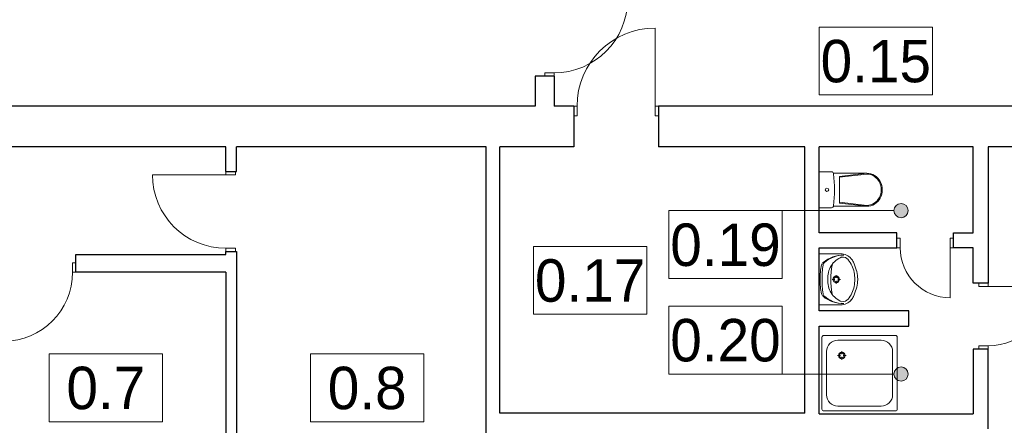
# Model space of a CAD drawing. Extents: x -21260 to 35740, y -2672 to 187028.
# Tile 63 of 120: x 19866 to 30309, y 54123 to 58424. Entities that reach past the tile are written whole.
import ezdxf

# ---------------------------------------------------------------- set-up
doc = ezdxf.new("R2010")
doc.units = 0
doc.header["$MEASUREMENT"] = 0
doc.layers.add('Arch opisy', color=7, linetype='Continuous')
doc.layers.add('INWENT wyposarzenie', color=7, linetype='Continuous')
for name, color, linetype, lineweight in [('Arch opisy_Nr_Pióra__1', 7, 'Continuous', 25), ('Arch opisy_Nr_Pióra__21', 7, 'Continuous', 13), ('INWENT wyposarzenie_Nr_Pióra__21', 7, 'Continuous', 13), ('INWENT wyposarzenie_Nr_Pióra__5', 7, 'Continuous', 13), ('INWENT. DRZWI_Nr_Pióra__21', 7, 'Continuous', 13), ('INWENT.ŚCIANY_Nr_Pióra__1', 7, 'Continuous', 25)]:
    doc.layers.add(name, color=color, linetype=linetype, lineweight=lineweight)
doc.styles.add('GENERATED_STYLE_3', font='txt')

# ---------------------------------------------------------------- blocks, each defined once
blk = doc.blocks.new('Symbol WC 2 14_237', base_point=(28344, 56431))
at = {"layer": 'INWENT wyposarzenie_Nr_Pióra__21', "linetype": 'Continuous'}
for p, q in [((28344, 56431), (28344, 56811)), ((28344, 56811), (28477, 56811)), ((28498, 56796), (28851, 56796)), ((28850, 56796), (28560, 56762)), ((28850, 56787), (28560, 56753)), ((28560, 56621), (28560, 56762)), ((28560, 56621), (28560, 56480)), ((28344, 56431), (28477, 56431)), ((28498, 56446), (28851, 56446)), ((28850, 56455), (28560, 56489)), ((28850, 56446), (28560, 56480))]:
    blk.add_line(p, q, dxfattribs=at)
for centre, major_axis, ratio, start_param, end_param in [((28477, 56789), (22.3, 0), 0.989247, 0.100415, 1.570796), ((26864, 56621), (1643, 0), 0.989247, 6.178217, 6.388032), ((28850, 56621), (0, -166), 0.93174, 0, 3.141593), ((28851, 56621), (0, -175), 0.933096, 0, 3.141593), ((28477, 56453), (22.3, 0), 0.989247, 4.712389, 6.173785)]:
    blk.add_ellipse(centre, major_axis=major_axis, ratio=ratio, start_param=start_param, end_param=end_param, dxfattribs=at)
blk.add_ellipse((28428, 56621), major_axis=(18.7, 0), ratio=0.989247, dxfattribs=at)
blk = doc.blocks.new('Symbol Umywalka 14_238', base_point=(28754, 55401))
at = {"layer": 'INWENT wyposarzenie_Nr_Pióra__21', "linetype": 'Continuous'}
for p, q in [((28344, 55401), (28344, 55941)), ((28344, 55941), (28573, 55941)), ((28344, 55756), (28344, 55586)), ((28482, 55671), (28511, 55671)), ((28527, 55716), (28527, 55687)), ((28544, 55671), (28573, 55671)), ((28527, 55654), (28527, 55625)), ((28344, 55401), (28573, 55401))]:
    blk.add_line(p, q, dxfattribs=at)
for radius in [35, 25]:
    blk.add_circle((28527, 55671), radius, dxfattribs=at)
for centre, radius, start, end in [((28602, 55587), 340, 89.0153, 129.2578), ((28604, 55622), 305, 89.2458, 131.398), ((28675, 55684), 241, 111.5519, 147.1558), ((28578, 55804), 137, 38.7454, 92.4552), ((28592, 55827), 80.9, 40.8016, 93.9306), ((28427, 55694), 293, 9.9978, 39.2851), ((28519, 55757), 213, 27.1571, 38.6848), ((29031, 55676), 676, 167.2285, 180.4328), ((28416, 55815), 45, 129.2578, 167.2285), ((29530, 55664), 1154, 172.0921, 179.6775), ((28432, 55817), 45, 131.398, 172.0921), ((28679, 55690), 241, 148.9439, 184.606), ((29455, 55671), 985, 171.1796, 188.8266), ((28310, 55657), 444, 4.2052, 26.2597), ((29031, 55665), 676, 179.4897, 192.694), ((29530, 55676), 1154, 180.245, 187.8304), ((28679, 55652), 241, 175.394, 211.0561), ((28407, 55671), 317, 346.4334, 13.5666), ((28484, 55671), 270, 355.9876, 4.0124), ((28427, 55647), 293, 320.7149, 350.0022), ((28310, 55685), 444, 333.7403, 355.7948), ((28415, 55526), 45, 192.694, 230.6648), ((28432, 55525), 45, 187.8304, 228.5245), ((28602, 55754), 340, 230.6648, 270.9072), ((28604, 55720), 305, 228.5245, 270.6767), ((28675, 55658), 241, 212.8442, 248.4481), ((28592, 55515), 80.9, 266.0694, 319.1984), ((28519, 55585), 213, 321.3152, 332.8429), ((28578, 55538), 137, 267.5448, 321.2546)]:
    blk.add_arc(centre, radius, start, end, dxfattribs=at)
blk = doc.blocks.new('Symbol Brodzik 14_240', base_point=(29174, 55076))
at = {"layer": 'INWENT wyposarzenie_Nr_Pióra__5', "linetype": 'Continuous'}
for p, q in [((28374, 54296), (28374, 55056)), ((29154, 55076), (28394, 55076)), ((29174, 54296), (29174, 55056)), ((29004, 55026), (28544, 55026)), ((28424, 54446), (28424, 54906)), ((28540, 54864), (28572, 54864)), ((28585, 54878), (28585, 54910)), ((28585, 54819), (28585, 54851)), ((28599, 54864), (28631, 54864)), ((29124, 54446), (29124, 54906)), ((29004, 54326), (28544, 54326)), ((29154, 54276), (28394, 54276))]:
    blk.add_line(p, q, dxfattribs=at)
for radius in [35, 25]:
    blk.add_circle((28585, 54864), radius, dxfattribs=at)
for centre, radius, start, end in [((28394, 55056), 20, 90, 180), ((29154, 55056), 20, 0, 90), ((28544, 54906), 120, 90, 180), ((29004, 54906), 120, 0, 90), ((28544, 54446), 120, 180, 270), ((29004, 54446), 120, 270, 0), ((28394, 54296), 20, 180, 270), ((29154, 54296), 20, 270, 0)]:
    blk.add_arc(centre, radius, start, end, dxfattribs=at)
blk = doc.blocks.new('Linia_3', base_point=(26752, 56400))
at = {"layer": 'Arch opisy_Nr_Pióra__21', "linetype": 'Continuous'}
blk.add_hatch(color=256, dxfattribs=at).paths.add_polyline_path([(29289, 56400), (29283, 56428), (29267, 56453), (29242, 56469), (29214, 56475), (29185, 56469), (29161, 56453), (29144, 56428), (29139, 56400), (29144, 56371), (29161, 56347), (29185, 56330), (29214, 56325), (29242, 56330), (29267, 56347), (29283, 56371)], flags=0)
blk.add_line((26752, 56400), (29139, 56400), dxfattribs=at)
blk.add_circle((29214, 56400), 75, dxfattribs=at)
blk = doc.blocks.new('Linia_4', base_point=(26752, 54667))
at = {"layer": 'Arch opisy_Nr_Pióra__21', "linetype": 'Continuous'}
blk.add_hatch(color=256, dxfattribs=at).paths.add_polyline_path([(29289, 54667), (29283, 54696), (29267, 54720), (29242, 54736), (29214, 54742), (29185, 54736), (29161, 54720), (29144, 54696), (29139, 54667), (29144, 54638), (29161, 54614), (29185, 54598), (29214, 54592), (29242, 54598), (29267, 54614), (29283, 54638)], flags=0)
blk.add_line((26752, 54667), (29139, 54667), dxfattribs=at)
blk.add_circle((29214, 54667), 75, dxfattribs=at)

msp = doc.modelspace()

# ---------------------------------------------------------------- linework, layer by layer
at = {"layer": 'Arch opisy_Nr_Pióra__21', "linetype": 'Continuous'}
for p, q in [((28346.4, 58346.8), (28346.4, 57626.8)), ((29546.4, 58346.8), (28346.4, 58346.8)), ((29546.4, 57626.8), (29546.4, 58346.8)), ((28346.4, 57626.8), (29546.4, 57626.8)), ((26751.8, 56399.5), (26751.8, 55679.5)), ((27951.8, 56399.5), (26751.8, 56399.5)), ((27951.8, 55679.5), (27951.8, 56399.5)), ((25316.3, 56020), (25316.3, 55300)), ((26516.3, 56020), (25316.3, 56020)), ((26516.3, 55300), (26516.3, 56020)), ((26751.8, 55679.5), (27951.8, 55679.5)), ((26751.8, 55387.1), (26751.8, 54667.1)), ((27951.8, 55387.1), (26751.8, 55387.1)), ((27951.8, 54667.1), (27951.8, 55387.1)), ((25316.3, 55300), (26516.3, 55300)), ((20179.9, 54880.7), (20179.9, 54160.7)), ((21379.9, 54880.7), (20179.9, 54880.7)), ((21379.9, 54160.7), (21379.9, 54880.7)), ((22952, 54880.7), (22952, 54160.7)), ((24152, 54880.7), (22952, 54880.7)), ((24152, 54160.7), (24152, 54880.7)), ((26751.8, 54667.1), (27951.8, 54667.1)), ((20179.9, 54160.7), (21379.9, 54160.7)), ((22952, 54160.7), (24152, 54160.7))]:
    msp.add_line(p, q, dxfattribs=at)
at = {"layer": 'INWENT. DRZWI_Nr_Pióra__21', "linetype": 'Continuous'}
for p, q in [((26607.5, 57505.9), (26607.5, 58335.9)), ((25534.1, 57860.9), (25434.1, 57860.9)), ((25434.1, 57860.9), (25434.1, 57825.9)), ((25534.1, 57860.9), (25534.1, 57825.9)), ((25777.5, 57505.9), (25742.5, 57505.9)), ((25777.5, 57505.9), (25777.5, 57405.9)), ((26607.5, 57505.9), (26607.5, 57405.9)), ((26607.5, 57505.9), (26642.5, 57505.9)), ((25777.5, 57405.9), (25742.5, 57405.9)), ((26607.5, 57405.9), (26642.5, 57405.9)), ((22054.1, 56780.9), (22054.1, 56815.9)), ((22154.1, 56780.9), (22154.1, 56815.9)), ((22054.1, 56780.9), (21274.1, 56780.9)), ((22054.1, 56780.9), (22154.1, 56780.9)), ((29204.9, 56105.9), (29169.9, 56105.9)), ((29204.9, 56005.9), (29204.9, 56105.9)), ((29734.9, 56005.9), (29734.9, 56105.9)), ((29734.9, 56105.9), (29769.9, 56105.9)), ((22054.1, 56000.9), (22154.1, 56000.9)), ((22054.1, 56000.9), (22054.1, 55965.9)), ((22154.1, 56000.9), (22154.1, 55965.9)), ((29204.9, 56005.9), (29169.9, 56005.9)), ((29734.9, 56005.9), (29734.9, 55475.9)), ((29734.9, 56005.9), (29769.9, 56005.9)), ((20427.5, 55745.9), (20427.5, 55845.9)), ((20427.5, 55845.9), (20462.5, 55845.9)), ((20427.5, 55745.9), (20462.5, 55745.9)), ((30037.5, 55596.3), (30037.5, 55631.3)), ((30137.5, 55596.3), (30037.5, 55596.3)), ((30137.5, 55596.3), (30137.5, 55631.3)), ((30137.5, 55596.3), (30767.5, 55596.3)), ((30137.5, 54966.3), (30037.5, 54966.3)), ((30037.5, 54966.3), (30037.5, 54931.3)), ((30137.5, 54966.3), (30137.5, 54931.3))]:
    msp.add_line(p, q, dxfattribs=at)
for centre, radius, start, end in [((25534.1, 58640.9), 780, 270, 0), ((26607.5, 57505.9), 830, 90, 180), ((22054.1, 56780.9), 780, 180, 270), ((29734.9, 56005.9), 530, 180, 270), ((19697.5, 55745.9), 730, 270, 0), ((30137.5, 55596.3), 630, 270, 0)]:
    msp.add_arc(centre, radius, start, end, dxfattribs=at)
at = {"layer": 'INWENT.ŚCIANY_Nr_Pióra__1', "linetype": 'Continuous'}
for p, q in [((25534.1, 57825.9), (25334.1, 57825.9)), ((25334.1, 57825.9), (25334.1, 57505.9)), ((25534.1, 57825.9), (25534.1, 57505.9)), ((25334.1, 57505.9), (16034.1, 57505.9)), ((25742.5, 57505.9), (25534.1, 57505.9)), ((25742.5, 57505.9), (25742.5, 57075.9)), ((30684.1, 57505.9), (26642.5, 57505.9)), ((26642.5, 57505.9), (26642.5, 57075.9)), ((22054.1, 57075.9), (11494.1, 57075.9)), ((22054.1, 56815.9), (22054.1, 57075.9)), ((22164.1, 56815.9), (22164.1, 57075.9)), ((24814.1, 57075.9), (22164.1, 57075.9)), ((24814.1, 53915.9), (24814.1, 57075.9)), ((24959.2, 54250.5), (24959.2, 57075.9)), ((25742.5, 57075.9), (24959.2, 57075.9)), ((28194.1, 57075.9), (26642.5, 57075.9)), ((28194.1, 54250.5), (28194.1, 57075.9)), ((28344.1, 56165.9), (28344.1, 57075.9)), ((29977.5, 57075.9), (28344.1, 57075.9)), ((29977.5, 56165.9), (29977.5, 57075.9)), ((30137.5, 57075.9), (30137.5, 55631.3)), ((30684.1, 57075.9), (30137.5, 57075.9)), ((22054.1, 56815.9), (22164.1, 56815.9)), ((29169.9, 56165.9), (28344.1, 56165.9)), ((29169.9, 56005.9), (29169.9, 56165.9)), ((29769.9, 56005.9), (29769.9, 56165.9)), ((29769.9, 56165.9), (29977.5, 56165.9)), ((28344.1, 55335.9), (28344.1, 56005.9)), ((28344.1, 56005.9), (29169.9, 56005.9)), ((29977.5, 56005.9), (29769.9, 56005.9)), ((29977.5, 55631.3), (29977.5, 56005.9)), ((20462.5, 55745.9), (20462.5, 55935.9)), ((20462.5, 55935.9), (22054.1, 55935.9)), ((22054.1, 55935.9), (22054.1, 55965.9)), ((22054.1, 55965.9), (22164.1, 55965.9)), ((22164.1, 55965.9), (22164.1, 51965.9)), ((22054.1, 55745.9), (20462.5, 55745.9)), ((22054.1, 55745.9), (22054.1, 51965.9)), ((30137.5, 55631.3), (29977.5, 55631.3)), ((29297.5, 55335.9), (28344.1, 55335.9)), ((29297.5, 55175.9), (29297.5, 55335.9)), ((28344.1, 54245.9), (28344.1, 55175.9)), ((28344.1, 55175.9), (29297.5, 55175.9)), ((30137.5, 54931.3), (29977.5, 54931.3)), ((29977.5, 54931.3), (29977.5, 54245.9)), ((30137.5, 54085.9), (30137.5, 54931.3)), ((28194.1, 54250.5), (24959.2, 54250.5)), ((28344.1, 54245.9), (29977.5, 54245.9))]:
    msp.add_line(p, q, dxfattribs=at)

# ---------------------------------------------------------------- block references
at = {"layer": 'Arch opisy', "linetype": 'Continuous'}
for name, p in [('Linia_3', (26751.8, 56399.5)), ('Linia_4', (26751.8, 54667.1))]:
    msp.add_blockref(name, p, dxfattribs=at)
at = {"layer": 'INWENT wyposarzenie', "color": 104, "linetype": 'Continuous', "lineweight": 9, "true_color": 0x029e21}
for name, p in [('Symbol WC 2 14_237', (28344.1, 56430.9)), ('Symbol Umywalka 14_238', (28754.1, 55400.9)), ('Symbol Brodzik 14_240', (29174.1, 55075.9))]:
    msp.add_blockref(name, p, dxfattribs=at)

# ---------------------------------------------------------------- texts
at = {"layer": 'Arch opisy_Nr_Pióra__1', "linetype": 'Continuous', "char_height": 450, "attachment_point": 8, "style": 'GENERATED_STYLE_3'}
for s, insert in [('{0.15}', (28946.4, 57754.2)), ('{0.19}', (27351.8, 55806.6)), ('{0.17}', (25916.3, 55427.4)), ('{0.20}', (27351.8, 54794.5)), ('{0.7}', (20779.9, 54288)), ('{0.8}', (23552, 54287.7))]:
    msp.add_mtext(s, dxfattribs=dict(at, insert=insert))

doc.saveas('drawing.dxf')
